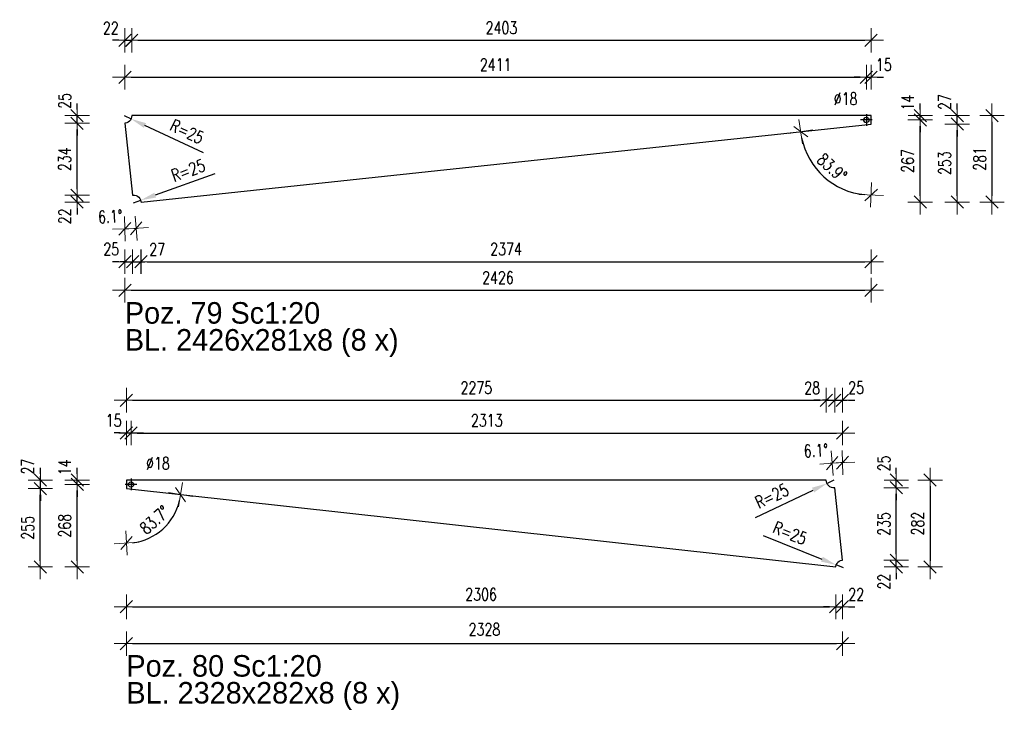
# Model space of a CAD drawing. Header units: millimetres. Extents: x 3515 to 4269, y 13087 to 13548.
# Tile 3 of 20: x 3665 to 3825, y 13237 to 13349. Entities that reach past the tile are written whole.
import ezdxf

# ---------------------------------------------------------------- set-up
doc = ezdxf.new("R2010")
doc.units = ezdxf.units.MM
doc.header["$LTSCALE"] = 10
doc.linetypes.add('MITTE', pattern=[2, 1.25, -0.25, 0.25, -0.25])
doc.layers.get('Defpoints').update_dxf_attribs({"color": 1})
doc.layers.add('PS_DIM', color=4, linetype='Continuous', lineweight=13)
doc.layers.add('PS_SOLID', color=7, linetype='Continuous', lineweight=30)
doc.layers.add('PS_MID', color=5, linetype='MITTE')
doc.layers.add('PS_PLATE', color=1, linetype='Continuous')
doc.styles.add('simplex', font='simplex.shx', dxfattribs={"width": 0.75})
doc.dimstyles.new('1_20_PRZ_DS1-LS20', dxfattribs={"dimtxt": 2, "dimasz": 1, "dimexe": 2, "dimexo": 5, "dimgap": 1, "dimtad": 1, "dimdec": 0, "dimlfac": 20, "dimtxsty": 'simplex', "dimblk": 'dimznak', "dimcen": 2, "dimse1": 1, "dimse2": 1, "dimclrd": 256, "dimclrt": 4, "dimadec": 1, "dimazin": 0, "dimtfac": 1, "dimtdec": 0, "dimtix": 1, "dimtmove": 2, "dimatfit": 3, "dimldrblk": 'dim-grot', "dimfxl": 1, "dimarcsym": 0})
doc.dimstyles.new('średnice', dxfattribs={"dimtxt": 2, "dimasz": 2.5, "dimexe": 1, "dimexo": 1, "dimgap": 1, "dimtad": 1, "dimdec": 0, "dimlfac": 10, "dimtxsty": 'simplex', "dimcen": 2, "dimclrd": 256, "dimclre": 256, "dimclrt": 3, "dimadec": 1, "dimazin": 0, "dimtfac": 1, "dimtdec": 0, "dimtix": 1, "dimtmove": 1, "dimatfit": 0, "dimfxl": 1, "dimarcsym": 0})

# ---------------------------------------------------------------- blocks, each defined once
blk = doc.blocks.new('*D379')
at = {"layer": 'Defpoints', "color": 0, "transparency": 16777216}
for p in [(3683.84, 13319.46), (3685.02, 13319.88)]:
    blk.add_point(p, dxfattribs=at)
at = {"layer": 'PS_DIM', "lineweight": -2, "transparency": 16777216}
for p, q in [((3697.07, 13324.15), (3687.37, 13320.71)), ((3683.84, 13319.46), (3685.02, 13319.88))]:
    blk.add_line(p, q, dxfattribs=at)
at = {"layer": 'PS_DIM', "transparency": 16777216}
blk.add_solid([(3687.23, 13321.1), (3687.51, 13320.32), (3685.02, 13319.88)], dxfattribs=at)
at = {"layer": 'PS_DIM', "color": 4, "transparency": 16777216, "insert": (3692.73, 13324.73), "char_height": 2, "attachment_point": 5, "rotation": 19.5337, "style": 'simplex'}
blk.add_mtext('R=25', dxfattribs=at)
blk = doc.blocks.new('*D380')
at = {"layer": 'Defpoints', "color": 0, "transparency": 16777216}
for p in [(3682.33, 13333.63), (3683.46, 13333.1)]:
    blk.add_point(p, dxfattribs=at)
at = {"layer": 'PS_DIM', "lineweight": -2, "transparency": 16777216}
for p, q in [((3682.33, 13333.63), (3683.46, 13333.1)), ((3695.22, 13327.56), (3685.72, 13332.03))]:
    blk.add_line(p, q, dxfattribs=at)
at = {"layer": 'PS_DIM', "transparency": 16777216}
blk.add_solid([(3685.9, 13332.41), (3685.54, 13331.65), (3683.46, 13333.1)], dxfattribs=at)
at = {"layer": 'PS_DIM', "color": 4, "transparency": 16777216, "insert": (3692.55, 13331.03), "char_height": 2, "attachment_point": 5, "rotation": 334.8003, "style": 'simplex'}
blk.add_mtext('R=25', dxfattribs=at)
blk = doc.blocks.new('dimznak')
at = {"color": 0}
for points in [[(0, 2), (0, -2)], [(-2, 0), (2, 0)]]:
    blk.add_lwpolyline(points, dxfattribs=at)
at = {"color": 2}
blk.add_lwpolyline([(1, 1), (-1, -1)], dxfattribs=at)
blk = doc.blocks.new('*D381')
at = {"layer": 'Defpoints', "color": 0, "transparency": 16777216}
for p in [(3803.74, 13332.25), (3803.74, 13327.23), (3794.21, 13325.81), (3685.08, 13319.59)]:
    blk.add_point(p, dxfattribs=at)
at = {"layer": 'PS_DIM', "lineweight": -2, "transparency": 16777216}
blk.add_arc((3803.74, 13332.25), 11.5, 191.075, 265.017, dxfattribs=at)
for p, rotation in [((3792.3, 13331.03), 98.58347996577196), ((3803.74, 13320.75), 357.5085228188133)]:
    blk.add_blockref('dimznak', p, dxfattribs=dict(at, rotation=rotation))
at = {"layer": 'PS_DIM', "color": 4, "transparency": 16777216, "insert": (3797.39, 13325.19), "char_height": 2, "attachment_point": 5, "rotation": 318.046, "style": 'simplex'}
blk.add_mtext('83.9%%d', dxfattribs=at)
blk = doc.blocks.new('dim-grot')
blk.add_hatch(color=256).paths.add_polyline_path([(0, 0), (-2, 0.5), (-2, -0.5)])
blk.add_lwpolyline([(0, 0), (-2, 0.5), (-2, -0.5), (0, 0)])
blk = doc.blocks.new('*D382')
at = {"layer": 'Defpoints', "color": 0, "transparency": 16777216}
for p in [(3682.46, 13332.39), (3683.71, 13320.7), (3683.71, 13309.9)]:
    blk.add_point(p, dxfattribs=at)
at = {"layer": 'PS_DIM', "lineweight": -2, "transparency": 16777216}
for p, q in [((3681.46, 13309.9), (3680.46, 13309.9)), ((3682.46, 13309.9), (3683.71, 13309.9)), ((3684.71, 13309.9), (3685.71, 13309.9))]:
    blk.add_line(p, q, dxfattribs=at)
blk.add_blockref('dimznak', (3682.46, 13309.9), dxfattribs=at)
at = {"layer": 'PS_DIM', "lineweight": -2, "transparency": 16777216, "rotation": 180}
blk.add_blockref('dimznak', (3683.71, 13309.9), dxfattribs=at)
at = {"layer": 'PS_DIM', "color": 4, "transparency": 16777216, "insert": (3680.24, 13311.94), "char_height": 2, "attachment_point": 5, "style": 'simplex'}
blk.add_mtext('25', dxfattribs=at)
blk = doc.blocks.new('*D386')
at = {"layer": 'Defpoints', "color": 0, "transparency": 16777216}
for p in [(3803.74, 13339.87), (3802.99, 13332.93), (3803.74, 13333.63)]:
    blk.add_point(p, dxfattribs=at)
at = {"layer": 'PS_DIM', "lineweight": -2, "transparency": 16777216}
for p, q in [((3801.99, 13339.87), (3800.99, 13339.87)), ((3802.99, 13339.87), (3803.74, 13339.87)), ((3804.74, 13339.87), (3805.74, 13339.87))]:
    blk.add_line(p, q, dxfattribs=at)
blk.add_blockref('dimznak', (3802.99, 13339.87), dxfattribs=at)
at = {"layer": 'PS_DIM', "lineweight": -2, "transparency": 16777216, "rotation": 180}
blk.add_blockref('dimznak', (3803.74, 13339.87), dxfattribs=at)
at = {"layer": 'PS_DIM', "color": 4, "transparency": 16777216, "insert": (3805.81, 13341.91), "char_height": 2, "attachment_point": 5, "style": 'simplex'}
blk.add_mtext('15', dxfattribs=at)
blk = doc.blocks.new('*D389')
at = {"layer": 'Defpoints', "color": 0, "transparency": 16777216}
for p in [(3802.99, 13332.93), (3803.74, 13333.63), (3811.74, 13333.63)]:
    blk.add_point(p, dxfattribs=at)
at = {"layer": 'PS_DIM', "lineweight": -2, "transparency": 16777216}
for p, q in [((3811.74, 13334.63), (3811.74, 13335.63)), ((3811.74, 13332.93), (3811.74, 13333.63)), ((3811.74, 13331.93), (3811.74, 13330.93))]:
    blk.add_line(p, q, dxfattribs=at)
for p, rotation in [((3811.74, 13333.63), 270), ((3811.74, 13332.93), 90)]:
    blk.add_blockref('dimznak', p, dxfattribs=dict(at, rotation=rotation))
at = {"layer": 'PS_DIM', "color": 4, "transparency": 16777216, "insert": (3809.7, 13335.73), "char_height": 2, "attachment_point": 5, "rotation": 90, "style": 'simplex'}
blk.add_mtext('14', dxfattribs=at)
blk = doc.blocks.new('*D391')
at = {"layer": 'Defpoints', "color": 0, "transparency": 16777216}
for p in [(3803.74, 13333.63), (3817.74, 13333.63), (3803.74, 13332.25)]:
    blk.add_point(p, dxfattribs=at)
at = {"layer": 'PS_DIM', "lineweight": -2, "transparency": 16777216}
for p, q in [((3817.74, 13334.63), (3817.74, 13335.63)), ((3817.74, 13332.25), (3817.74, 13333.63)), ((3817.74, 13331.25), (3817.74, 13330.25))]:
    blk.add_line(p, q, dxfattribs=at)
for p, rotation in [((3817.74, 13333.63), 270), ((3817.74, 13332.25), 90)]:
    blk.add_blockref('dimznak', p, dxfattribs=dict(at, rotation=rotation))
at = {"layer": 'PS_DIM', "color": 4, "transparency": 16777216, "insert": (3815.7, 13335.84), "char_height": 2, "attachment_point": 5, "rotation": 90, "style": 'simplex'}
blk.add_mtext('27', dxfattribs=at)
blk = doc.blocks.new('*X378')
at = {"layer": 'PS_MID', "color": 5, "linetype": 'MITTE'}
for p, q in [((59.89, 7.27), (59.89, 5.37)), ((60.84, 6.32), (58.94, 6.32))]:
    blk.add_line(p, q, dxfattribs=at)
at = {"layer": 'PS_SOLID', "color": 7, "linetype": 'Continuous'}
for p, q in [((-59.62, 6.53), (-59.74, 6.31)), ((-59.55, 6.77), (-59.62, 6.53)), ((-59.52, 7.02), (-59.55, 6.77)), ((59.97, 7.02), (-59.52, 7.02)), ((59.47, 6.47), (59.66, 6.71)), ((59.47, 6.16), (59.47, 6.47)), ((59.66, 6.71), (59.97, 6.76)), ((60.64, 7.02), (59.97, 7.02)), ((59.97, 6.76), (60.23, 6.61)), ((60.23, 6.61), (60.34, 6.32)), ((60.64, 5.65), (60.64, 7.02)), ((-60.58, 5.78), (-60.64, 5.78)), ((-60.64, 5.78), (-59.39, -5.91)), ((-60.33, 5.85), (-60.58, 5.78)), ((-60.11, 5.96), (-60.33, 5.85)), ((-59.91, 6.12), (-60.11, 5.96)), ((-59.74, 6.31), (-59.91, 6.12)), ((-58.02, -7.02), (60.64, 5.65)), ((59.66, 5.93), (59.47, 6.16)), ((59.97, 5.88), (59.66, 5.93)), ((60.23, 6.03), (59.97, 5.88)), ((60.34, 6.32), (60.23, 6.03)), ((-59.39, -5.91), (-59.33, -5.9)), ((-59.33, -5.9), (-59.08, -5.91)), ((-59.08, -5.91), (-58.83, -5.98)), ((-58.83, -5.98), (-58.6, -6.09)), ((-58.6, -6.09), (-58.4, -6.24)), ((-58.4, -6.24), (-58.24, -6.43)), ((-58.24, -6.43), (-58.11, -6.65)), ((-58.11, -6.65), (-58.04, -6.89)), ((-58.04, -6.89), (-58.02, -7.02))]:
    blk.add_line(p, q, dxfattribs=at)
blk = doc.blocks.new('*D393')
at = {"layer": 'Defpoints', "color": 0, "transparency": 16777216}
for p in [(3798.07, 13260.62), (3799.23, 13260.15)]:
    blk.add_point(p, dxfattribs=at)
at = {"layer": 'PS_DIM', "lineweight": -2, "transparency": 16777216}
for p, q in [((3786.2, 13265.38), (3795.75, 13261.55)), ((3799.23, 13260.15), (3798.07, 13260.62))]:
    blk.add_line(p, q, dxfattribs=at)
at = {"layer": 'PS_DIM', "transparency": 16777216}
blk.add_solid([(3795.9, 13261.94), (3795.59, 13261.16), (3798.07, 13260.62)], dxfattribs=at)
at = {"layer": 'PS_DIM', "color": 4, "transparency": 16777216, "insert": (3790.56, 13265.79), "char_height": 2, "attachment_point": 5, "rotation": 338.1217, "style": 'simplex'}
blk.add_mtext('R=25', dxfattribs=at)
blk = doc.blocks.new('*D394')
at = {"layer": 'Defpoints', "color": 0, "transparency": 16777216}
for p in [(3796.58, 13273.86), (3797.71, 13274.4)]:
    blk.add_point(p, dxfattribs=at)
at = {"layer": 'PS_DIM', "lineweight": -2, "transparency": 16777216}
for p, q in [((3797.71, 13274.4), (3796.58, 13273.86)), ((3784.93, 13268.34), (3794.32, 13272.79))]:
    blk.add_line(p, q, dxfattribs=at)
at = {"layer": 'PS_DIM', "transparency": 16777216}
blk.add_solid([(3794.14, 13273.17), (3794.5, 13272.41), (3796.58, 13273.86)], dxfattribs=at)
at = {"layer": 'PS_DIM', "color": 4, "transparency": 16777216, "insert": (3787.6, 13271.82), "char_height": 2, "attachment_point": 5, "rotation": 25.354, "style": 'simplex'}
blk.add_mtext('R=25', dxfattribs=at)
blk = doc.blocks.new('*D395')
at = {"layer": 'Defpoints', "color": 0, "transparency": 16777216}
for p in [(3682.71, 13273.02), (3682.71, 13268.59), (3686.84, 13265.21), (3797.99, 13260.29)]:
    blk.add_point(p, dxfattribs=at)
at = {"layer": 'PS_DIM', "lineweight": -2, "transparency": 16777216}
blk.add_arc((3682.71, 13273.02), 8.84, 276.4854, 347.2114, dxfattribs=at)
for p, rotation in [((3691.49, 13272.05), 80.45409133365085), ((3682.71, 13264.18), 183.2427243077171)]:
    blk.add_blockref('dimznak', p, dxfattribs=dict(at, rotation=rotation))
at = {"layer": 'PS_DIM', "color": 4, "transparency": 16777216, "insert": (3687.27, 13267.93), "char_height": 2, "attachment_point": 5, "rotation": 41.8484, "style": 'simplex'}
blk.add_mtext('83.7%%d', dxfattribs=at)
blk = doc.blocks.new('*D397')
at = {"layer": 'Defpoints', "color": 0, "transparency": 16777216}
for p in [(3683.46, 13282.06), (3682.71, 13274.4), (3683.46, 13273.7)]:
    blk.add_point(p, dxfattribs=at)
at = {"layer": 'PS_DIM', "lineweight": -2, "transparency": 16777216}
for p, q in [((3681.71, 13282.06), (3680.71, 13282.06)), ((3682.71, 13282.06), (3683.46, 13282.06)), ((3684.46, 13282.06), (3685.46, 13282.06))]:
    blk.add_line(p, q, dxfattribs=at)
blk.add_blockref('dimznak', (3682.71, 13282.06), dxfattribs=at)
at = {"layer": 'PS_DIM', "lineweight": -2, "transparency": 16777216, "rotation": 180}
blk.add_blockref('dimznak', (3683.46, 13282.06), dxfattribs=at)
at = {"layer": 'PS_DIM', "color": 4, "transparency": 16777216, "insert": (3680.64, 13284.1), "char_height": 2, "attachment_point": 5, "style": 'simplex'}
blk.add_mtext('15', dxfattribs=at)
blk = doc.blocks.new('*D400')
at = {"layer": 'Defpoints', "color": 0, "transparency": 16777216}
for p in [(3799.09, 13287.38), (3799.09, 13274.4), (3797.84, 13273.16)]:
    blk.add_point(p, dxfattribs=at)
at = {"layer": 'PS_DIM', "lineweight": -2, "transparency": 16777216}
for p, q in [((3796.84, 13287.38), (3795.84, 13287.38)), ((3797.84, 13287.38), (3799.09, 13287.38)), ((3800.09, 13287.38), (3801.09, 13287.38))]:
    blk.add_line(p, q, dxfattribs=at)
blk.add_blockref('dimznak', (3797.84, 13287.38), dxfattribs=at)
at = {"layer": 'PS_DIM', "lineweight": -2, "transparency": 16777216, "rotation": 180}
blk.add_blockref('dimznak', (3799.09, 13287.38), dxfattribs=at)
at = {"layer": 'PS_DIM', "color": 4, "transparency": 16777216, "insert": (3801.31, 13289.42), "char_height": 2, "attachment_point": 5, "style": 'simplex'}
blk.add_mtext('25', dxfattribs=at)
blk = doc.blocks.new('*D402')
at = {"layer": 'Defpoints', "color": 0, "transparency": 16777216}
for p in [(3674.71, 13274.4), (3682.71, 13274.4), (3683.46, 13273.7)]:
    blk.add_point(p, dxfattribs=at)
at = {"layer": 'PS_DIM', "lineweight": -2, "transparency": 16777216}
for p, q in [((3674.71, 13275.4), (3674.71, 13276.4)), ((3674.71, 13273.7), (3674.71, 13274.4)), ((3674.71, 13272.7), (3674.71, 13271.7))]:
    blk.add_line(p, q, dxfattribs=at)
for p, rotation in [((3674.71, 13274.4), 270), ((3674.71, 13273.7), 90)]:
    blk.add_blockref('dimznak', p, dxfattribs=dict(at, rotation=rotation))
at = {"layer": 'PS_DIM', "color": 4, "transparency": 16777216, "insert": (3672.67, 13276.5), "char_height": 2, "attachment_point": 5, "rotation": 90, "style": 'simplex'}
blk.add_mtext('14', dxfattribs=at)
blk = doc.blocks.new('*D404')
at = {"layer": 'Defpoints', "color": 0, "transparency": 16777216}
for p in [(3668.71, 13274.4), (3796.46, 13274.4), (3682.71, 13273.02)]:
    blk.add_point(p, dxfattribs=at)
at = {"layer": 'PS_DIM', "lineweight": -2, "transparency": 16777216}
for p, q in [((3668.71, 13275.4), (3668.71, 13276.4)), ((3668.71, 13273.02), (3668.71, 13274.4)), ((3668.71, 13272.02), (3668.71, 13271.02))]:
    blk.add_line(p, q, dxfattribs=at)
for p, rotation in [((3668.71, 13274.4), 270), ((3668.71, 13273.02), 90)]:
    blk.add_blockref('dimznak', p, dxfattribs=dict(at, rotation=rotation))
at = {"layer": 'PS_DIM', "color": 4, "transparency": 16777216, "insert": (3666.67, 13276.61), "char_height": 2, "attachment_point": 5, "rotation": 90, "style": 'simplex'}
blk.add_mtext('27', dxfattribs=at)
blk = doc.blocks.new('*X392')
at = {"layer": 'PS_MID', "color": 5, "linetype": 'MITTE'}
for p, q in [((-57.44, 7.3), (-57.44, 5.4)), ((-56.49, 6.35), (-58.39, 6.35))]:
    blk.add_line(p, q, dxfattribs=at)
at = {"layer": 'PS_SOLID', "color": 7, "linetype": 'Continuous'}
for p, q in [((-57.37, 7.05), (-58.19, 7.05)), ((-58.19, 7.05), (-58.19, 5.68)), ((-57.87, 6.51), (-57.67, 6.74)), ((-57.87, 6.2), (-57.87, 6.51)), ((-57.67, 6.74), (-57.37, 6.8)), ((55.56, 7.05), (-57.37, 7.05)), ((-57.37, 6.8), (-57.1, 6.64)), ((-57.1, 6.64), (-56.99, 6.35)), ((55.58, 6.8), (55.56, 7.05)), ((55.56, 7.05), (55.56, 7.05)), ((55.66, 6.55), (55.58, 6.8)), ((55.78, 6.33), (55.66, 6.55)), ((-58.19, 5.68), (57.09, -7.05)), ((-57.67, 5.96), (-57.87, 6.2)), ((-57.37, 5.91), (-57.67, 5.96)), ((-57.1, 6.06), (-57.37, 5.91)), ((-56.99, 6.35), (-57.1, 6.06)), ((55.95, 6.14), (55.78, 6.33)), ((56.15, 5.99), (55.95, 6.14)), ((56.38, 5.88), (56.15, 5.99)), ((56.62, 5.82), (56.38, 5.88)), ((56.88, 5.81), (56.62, 5.82)), ((56.94, 5.82), (56.88, 5.81)), ((58.19, -5.95), (56.94, 5.82)), ((57.3, -6.48), (57.46, -6.29)), ((57.46, -6.29), (57.66, -6.13)), ((57.66, -6.13), (57.89, -6.02)), ((57.89, -6.02), (58.13, -5.96)), ((58.13, -5.96), (58.19, -5.95)), ((57.09, -7.05), (57.1, -6.94)), ((57.1, -6.94), (57.18, -6.7)), ((57.18, -6.7), (57.3, -6.48))]:
    blk.add_line(p, q, dxfattribs=at)
blk = doc.blocks.new('*D431')
at = {"layer": 'Defpoints', "color": 0, "transparency": 16777216}
for p in [(3803.74, 13333.63), (3685.08, 13319.59), (3823.39, 13319.59)]:
    blk.add_point(p, dxfattribs=at)
at = {"layer": 'PS_DIM', "lineweight": -2, "transparency": 16777216}
blk.add_line((3823.39, 13332.63), (3823.39, 13320.59), dxfattribs=at)
for p, rotation in [((3823.39, 13333.63), 90), ((3823.39, 13319.59), 270)]:
    blk.add_blockref('dimznak', p, dxfattribs=dict(at, rotation=rotation))
at = {"layer": 'PS_DIM', "color": 4, "transparency": 16777216, "insert": (3821.39, 13326.61), "char_height": 2, "attachment_point": 5, "rotation": 90, "style": 'simplex'}
blk.add_mtext('281', dxfattribs=at)
blk = doc.blocks.new('*D432')
at = {"layer": 'Defpoints', "color": 0, "transparency": 16777216}
for p in [(3683.58, 13345.87), (3683.58, 13333.63), (3682.46, 13332.39)]:
    blk.add_point(p, dxfattribs=at)
at = {"layer": 'PS_DIM', "lineweight": -2, "transparency": 16777216}
for p, q in [((3681.46, 13345.87), (3680.46, 13345.87)), ((3682.46, 13345.87), (3683.58, 13345.87)), ((3684.58, 13345.87), (3685.58, 13345.87))]:
    blk.add_line(p, q, dxfattribs=at)
blk.add_blockref('dimznak', (3682.46, 13345.87), dxfattribs=at)
at = {"layer": 'PS_DIM', "lineweight": -2, "transparency": 16777216, "rotation": 180}
blk.add_blockref('dimznak', (3683.58, 13345.87), dxfattribs=at)
at = {"layer": 'PS_DIM', "color": 4, "transparency": 16777216, "insert": (3680.16, 13347.87), "char_height": 2, "attachment_point": 5, "style": 'simplex'}
blk.add_mtext('22', dxfattribs=at)
blk = doc.blocks.new('*D433')
at = {"layer": 'Defpoints', "color": 0, "transparency": 16777216}
for p in [(3674.69, 13320.7), (3683.71, 13320.7), (3685.08, 13319.59)]:
    blk.add_point(p, dxfattribs=at)
at = {"layer": 'PS_DIM', "lineweight": -2, "transparency": 16777216}
for p, q in [((3674.69, 13321.7), (3674.69, 13322.7)), ((3674.69, 13319.59), (3674.69, 13320.7)), ((3674.69, 13318.59), (3674.69, 13317.59))]:
    blk.add_line(p, q, dxfattribs=at)
for p, rotation in [((3674.69, 13320.7), 270), ((3674.69, 13319.59), 90)]:
    blk.add_blockref('dimznak', p, dxfattribs=dict(at, rotation=rotation))
at = {"layer": 'PS_DIM', "color": 4, "transparency": 16777216, "insert": (3672.69, 13317.27), "char_height": 2, "attachment_point": 5, "rotation": 90, "style": 'simplex'}
blk.add_mtext('22', dxfattribs=at)
blk = doc.blocks.new('*D435')
at = {"layer": 'Defpoints', "color": 0, "transparency": 16777216}
for p in [(3674.69, 13333.63), (3686.78, 13333.63), (3682.46, 13332.39)]:
    blk.add_point(p, dxfattribs=at)
at = {"layer": 'PS_DIM', "lineweight": -2, "transparency": 16777216}
for p, q in [((3674.69, 13334.63), (3674.69, 13335.63)), ((3674.69, 13332.39), (3674.69, 13333.63)), ((3674.69, 13331.39), (3674.69, 13330.39))]:
    blk.add_line(p, q, dxfattribs=at)
for p, rotation in [((3674.69, 13333.63), 270), ((3674.69, 13332.39), 90)]:
    blk.add_blockref('dimznak', p, dxfattribs=dict(at, rotation=rotation))
at = {"layer": 'PS_DIM', "color": 4, "transparency": 16777216, "insert": (3672.69, 13336.02), "char_height": 2, "attachment_point": 5, "rotation": 90, "style": 'simplex'}
blk.add_mtext('25', dxfattribs=at)
blk = doc.blocks.new('*D436')
at = {"layer": 'Defpoints', "color": 0, "transparency": 16777216}
for p in [(3683.71, 13320.7), (3685.08, 13319.59), (3685.08, 13309.9)]:
    blk.add_point(p, dxfattribs=at)
at = {"layer": 'PS_DIM', "lineweight": -2, "transparency": 16777216}
for p, q in [((3682.71, 13309.9), (3681.71, 13309.9)), ((3683.71, 13309.9), (3685.08, 13309.9)), ((3686.08, 13309.9), (3687.08, 13309.9))]:
    blk.add_line(p, q, dxfattribs=at)
blk.add_blockref('dimznak', (3683.71, 13309.9), dxfattribs=at)
at = {"layer": 'PS_DIM', "lineweight": -2, "transparency": 16777216, "rotation": 180}
blk.add_blockref('dimznak', (3685.08, 13309.9), dxfattribs=at)
at = {"layer": 'PS_DIM', "color": 4, "transparency": 16777216, "insert": (3687.71, 13311.9), "char_height": 2, "attachment_point": 5, "style": 'simplex'}
blk.add_mtext('27', dxfattribs=at)
blk = doc.blocks.new('*X437')
at = {"color": 0}
for s, p in [('Poz. 79 Sc1:20', (4420.83, 12711.43)), ('BL. 2426x281x8 (8 x)', (4420.83, 12707.05))]:
    blk.add_text(s, height=3.5, dxfattribs=at).set_placement(p)
blk = doc.blocks.new('*D438')
at = {"layer": 'Defpoints', "color": 0, "transparency": 16777216}
for p in [(3799.09, 13261.39), (3807.84, 13261.39), (3797.99, 13260.29)]:
    blk.add_point(p, dxfattribs=at)
at = {"layer": 'PS_DIM', "lineweight": -2, "transparency": 16777216}
for p, q in [((3807.84, 13262.39), (3807.84, 13263.39)), ((3807.84, 13260.29), (3807.84, 13261.39)), ((3807.84, 13259.29), (3807.84, 13258.29))]:
    blk.add_line(p, q, dxfattribs=at)
for p, rotation in [((3807.84, 13261.39), 270), ((3807.84, 13260.29), 90)]:
    blk.add_blockref('dimznak', p, dxfattribs=dict(at, rotation=rotation))
at = {"layer": 'PS_DIM', "color": 4, "transparency": 16777216, "insert": (3805.84, 13257.9), "char_height": 2, "attachment_point": 5, "rotation": 90, "style": 'simplex'}
blk.add_mtext('22', dxfattribs=at)
blk = doc.blocks.new('*D440')
at = {"layer": 'Defpoints', "color": 0, "transparency": 16777216}
for p in [(3795.17, 13274.4), (3807.84, 13274.4), (3797.84, 13273.16)]:
    blk.add_point(p, dxfattribs=at)
at = {"layer": 'PS_DIM', "lineweight": -2, "transparency": 16777216}
for p, q in [((3807.84, 13275.4), (3807.84, 13276.4)), ((3807.84, 13273.16), (3807.84, 13274.4)), ((3807.84, 13272.16), (3807.84, 13271.16))]:
    blk.add_line(p, q, dxfattribs=at)
for p, rotation in [((3807.84, 13274.4), 270), ((3807.84, 13273.16), 90)]:
    blk.add_blockref('dimznak', p, dxfattribs=dict(at, rotation=rotation))
at = {"layer": 'PS_DIM', "color": 4, "transparency": 16777216, "insert": (3805.84, 13277.12), "char_height": 2, "attachment_point": 5, "rotation": 90, "style": 'simplex'}
blk.add_mtext('25', dxfattribs=at)
blk = doc.blocks.new('*D441')
at = {"layer": 'Defpoints', "color": 0, "transparency": 16777216}
for p in [(3793.39, 13274.4), (3797.99, 13260.29), (3813.32, 13260.29)]:
    blk.add_point(p, dxfattribs=at)
at = {"layer": 'PS_DIM', "lineweight": -2, "transparency": 16777216}
blk.add_line((3813.32, 13273.4), (3813.32, 13261.29), dxfattribs=at)
for p, rotation in [((3813.32, 13274.4), 90), ((3813.32, 13260.29), 270)]:
    blk.add_blockref('dimznak', p, dxfattribs=dict(at, rotation=rotation))
at = {"layer": 'PS_DIM', "color": 4, "transparency": 16777216, "insert": (3811.32, 13267.34), "char_height": 2, "attachment_point": 5, "rotation": 90, "style": 'simplex'}
blk.add_mtext('282', dxfattribs=at)
blk = doc.blocks.new('*D442')
at = {"layer": 'Defpoints', "color": 0, "transparency": 16777216}
for p in [(3797.84, 13287.38), (3796.46, 13274.4), (3797.84, 13273.16)]:
    blk.add_point(p, dxfattribs=at)
at = {"layer": 'PS_DIM', "lineweight": -2, "transparency": 16777216}
for p, q in [((3795.46, 13287.38), (3794.46, 13287.38)), ((3796.46, 13287.38), (3797.84, 13287.38)), ((3798.84, 13287.38), (3799.84, 13287.38))]:
    blk.add_line(p, q, dxfattribs=at)
blk.add_blockref('dimznak', (3796.46, 13287.38), dxfattribs=at)
at = {"layer": 'PS_DIM', "lineweight": -2, "transparency": 16777216, "rotation": 180}
blk.add_blockref('dimznak', (3797.84, 13287.38), dxfattribs=at)
at = {"layer": 'PS_DIM', "color": 4, "transparency": 16777216, "insert": (3794.16, 13289.38), "char_height": 2, "attachment_point": 5, "style": 'simplex'}
blk.add_mtext('28', dxfattribs=at)
blk = doc.blocks.new('*D444')
at = {"layer": 'Defpoints', "color": 0, "transparency": 16777216}
for p in [(3799.09, 13261.39), (3797.99, 13260.29), (3799.09, 13253.82)]:
    blk.add_point(p, dxfattribs=at)
at = {"layer": 'PS_DIM', "lineweight": -2, "transparency": 16777216}
for p, q in [((3796.99, 13253.82), (3795.99, 13253.82)), ((3797.99, 13253.82), (3799.09, 13253.82)), ((3800.09, 13253.82), (3801.09, 13253.82))]:
    blk.add_line(p, q, dxfattribs=at)
blk.add_blockref('dimznak', (3797.99, 13253.82), dxfattribs=at)
at = {"layer": 'PS_DIM', "lineweight": -2, "transparency": 16777216, "rotation": 180}
blk.add_blockref('dimznak', (3799.09, 13253.82), dxfattribs=at)
at = {"layer": 'PS_DIM', "color": 4, "transparency": 16777216, "insert": (3801.32, 13255.82), "char_height": 2, "attachment_point": 5, "style": 'simplex'}
blk.add_mtext('22', dxfattribs=at)
blk = doc.blocks.new('*X445')
at = {"color": 0}
for s, p in [('Poz. 80 Sc1:20', (3946.46, 13196.1)), ('BL. 2328x282x8 (8 x)', (3946.46, 13191.73))]:
    blk.add_text(s, height=3.5, dxfattribs=at).set_placement(p)

msp = doc.modelspace()

# ---------------------------------------------------------------- block references
for name, p in [('*X437', (-738.376, 588.396)), ('*X445', (-263.757, 46.364))]:
    msp.add_blockref(name, p)
at = {"layer": 'PS_DIM'}
for p, rotation in [((3682.459, 13315.225), 181.6692310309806), ((3684.28, 13315.322), 4.422771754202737), ((3797.413, 13277.147), 184.2838661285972), ((3799.095, 13277.237), 1.8081366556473)]:
    msp.add_blockref('dimznak', p, dxfattribs=dict(at, rotation=rotation))
at = {"layer": 'PS_PLATE'}
for name, p in [('*X378', (3743.099, 13326.609)), ('*X392', (3740.901, 13267.342))]:
    msp.add_blockref(name, p, dxfattribs=at)

# ---------------------------------------------------------------- texts
at = {"layer": 'PS_DIM', "char_height": 2, "attachment_point": 7, "style": 'simplex'}
for insert in [(3797.673, 13335.367), (3685.896, 13276.135)]:
    msp.add_mtext('\\A1;%%c18', dxfattribs=dict(at, insert=insert))
at = {"layer": 'PS_DIM', "color": 4, "char_height": 2, "attachment_point": 5, "rotation": 3.046, "style": 'simplex'}
for insert in [(3680.083, 13317.246), (3794.774, 13279.211)]:
    msp.add_mtext('6.1%%d', dxfattribs=dict(at, insert=insert))

# ---------------------------------------------------------------- dimensions: what is measured, and where the dimension line sits
at = {"layer": 'PS_DIM'}
for base, p1, p2, picture, middle in [((3683.576, 13345.87), (3682.459, 13332.39), (3683.576, 13333.628), '*D432', (3680.155, 13347.87)), ((3685.075, 13309.898), (3683.707, 13320.696), (3685.075, 13319.59), '*D436', (3687.706, 13311.898)), ((3797.839, 13287.379), (3796.457, 13274.395), (3797.839, 13273.157), '*D442', (3794.161, 13289.379)), ((3799.095, 13253.825), (3797.991, 13260.289), (3799.095, 13261.39), '*D444', (3801.321, 13255.825))]:
    dim = msp.add_linear_dim(base=base, p1=p1, p2=p2, dimstyle='1_20_PRZ_DS1-LS20', dxfattribs=at)
    dim.commit()
    dim.dimension.update_dxf_attribs({"geometry": picture, "text_midpoint": middle, "dimtype": 128})
for base, p1, p2, location, text in [((3803.738, 13345.87), (3683.576, 13333.628), (3803.738, 13332.255), (3743.657, 13347.91), '2403'), ((3802.988, 13339.87), (3682.459, 13332.39), (3802.988, 13332.928), (3742.724, 13341.91), '2411'), ((3803.738, 13309.898), (3685.062, 13319.716), (3803.738, 13332.255), (3744.4, 13311.938), '2374'), ((3803.738, 13305.264), (3682.459, 13319.59), (3803.738, 13319.59), (3743.099, 13307.304), '2426'), ((3796.457, 13287.379), (3682.707, 13274.395), (3796.457, 13274.389), (3739.582, 13289.419), '2275'), ((3799.095, 13282.057), (3683.457, 13273.695), (3799.095, 13274.395), (3741.276, 13284.097), '2313'), ((3799.095, 13247.825), (3682.707, 13260.289), (3799.095, 13260.289), (3740.901, 13250.138), '2328')]:
    msp.add_linear_dim(base=base, p1=p1, p2=p2, location=location, text=text, dimstyle='1_20_PRZ_DS1-LS20', dxfattribs=at).render()
for base, p1, p2, text, picture, middle in [((3803.738, 13339.87), (3802.988, 13332.928), (3803.738, 13333.628), '15', '*D386', (3805.81, 13341.91)), ((3683.707, 13309.898), (3682.459, 13332.39), (3683.707, 13320.696), '25', '*D382', (3680.244, 13311.938)), ((3799.095, 13287.379), (3797.839, 13273.157), (3799.095, 13274.395), '25', '*D400', (3801.309, 13289.419)), ((3683.457, 13282.057), (3682.707, 13274.395), (3683.457, 13273.695), '15', '*D397', (3680.635, 13284.097))]:
    dim = msp.add_linear_dim(base=base, p1=p1, p2=p2, text=text, dimstyle='1_20_PRZ_DS1-LS20', dxfattribs=at)
    dim.commit()
    dim.dimension.update_dxf_attribs({"geometry": picture, "text_midpoint": middle, "dimtype": 128})
for base, p1, p2, picture, middle in [((3674.687, 13333.628), (3682.459, 13332.39), (3686.781, 13333.628), '*D435', (3672.687, 13336.017)), ((3674.687, 13320.696), (3685.075, 13319.59), (3683.707, 13320.696), '*D433', (3672.687, 13317.272)), ((3807.836, 13274.395), (3797.839, 13273.157), (3795.169, 13274.395), '*D440', (3805.836, 13277.122)), ((3807.836, 13261.39), (3797.991, 13260.289), (3799.095, 13261.39), '*D438', (3805.836, 13257.9))]:
    dim = msp.add_linear_dim(base=base, p1=p1, p2=p2, angle=90, dimstyle='1_20_PRZ_DS1-LS20', dxfattribs=at)
    dim.commit()
    dim.dimension.update_dxf_attribs({"geometry": picture, "text_midpoint": middle, "dimtype": 128})
for base, p1, p2, text, picture, middle in [((3811.738, 13333.628), (3802.988, 13332.928), (3803.738, 13333.628), '14', '*D389', (3809.698, 13335.735)), ((3817.738, 13333.628), (3803.738, 13332.255), (3803.738, 13333.628), '27', '*D391', (3815.698, 13335.842)), ((3668.707, 13274.395), (3682.707, 13273.023), (3796.457, 13274.395), '27', '*D404', (3666.667, 13276.61)), ((3674.707, 13274.395), (3683.457, 13273.695), (3682.707, 13274.395), '14', '*D402', (3672.667, 13276.502))]:
    dim = msp.add_linear_dim(base=base, p1=p1, p2=p2, angle=90, text=text, dimstyle='1_20_PRZ_DS1-LS20', dxfattribs=at)
    dim.commit()
    dim.dimension.update_dxf_attribs({"geometry": picture, "text_midpoint": middle, "dimtype": 128})
for base, p1, p2, picture, middle in [((3823.393, 13319.59), (3803.738, 13333.628), (3685.075, 13319.59), '*D431', (3821.393, 13326.609)), ((3813.32, 13260.289), (3793.391, 13274.395), (3797.991, 13260.289), '*D441', (3811.32, 13267.342))]:
    dim = msp.add_linear_dim(base=base, p1=p1, p2=p2, angle=90, dimstyle='1_20_PRZ_DS1-LS20', dxfattribs=at)
    dim.commit()
    dim.dimension.update_dxf_attribs({"geometry": picture, "text_midpoint": middle})
for base, p1, p2, location, text in [((3811.738, 13332.928), (3685.075, 13319.59), (3802.988, 13332.928), (3809.698, 13326.259), '267'), ((3817.738, 13332.255), (3685.075, 13319.59), (3803.738, 13332.255), (3815.698, 13325.923), '253'), ((3674.707, 13273.695), (3797.991, 13260.289), (3683.457, 13273.695), (3672.667, 13266.992), '268'), ((3668.707, 13273.023), (3797.991, 13260.289), (3682.707, 13273.023), (3666.667, 13266.656), '255')]:
    msp.add_linear_dim(base=base, p1=p1, p2=p2, angle=90, location=location, text=text, dimstyle='1_20_PRZ_DS1-LS20', dxfattribs=at).render()
for base, p1, p2 in [((3674.687, 13332.39), (3683.707, 13320.696), (3682.459, 13332.39)), ((3807.836, 13273.157), (3799.095, 13261.39), (3797.839, 13273.157))]:
    msp.add_linear_dim(base=base, p1=p1, p2=p2, angle=90, dimstyle='1_20_PRZ_DS1-LS20', dxfattribs=at).render()
for center, mpoint, picture, middle in [((3682.326, 13333.628), (3683.457, 13333.096), '*D380', (3691.694, 13329.22)), ((3797.707, 13274.395), (3796.577, 13273.86), '*D394', (3788.452, 13270.01))]:
    dim = msp.add_radius_dim(center=center, mpoint=mpoint, text='R=25', dimstyle='średnice', override={"dimclrt": 4}, dxfattribs=at)
    dim.commit()
    dim.dimension.update_dxf_attribs({"geometry": picture, "text_midpoint": middle, "dimtype": 132})
for base, center, p1, p2, text, picture, middle in [((3794.21, 13325.813), (3803.738, 13332.255), (3685.075, 13319.59), (3803.738, 13327.227), '83.9%%d', '*D381', (3797.386, 13325.188)), ((3686.843, 13265.211), (3682.707, 13273.023), (3682.707, 13268.594), (3797.991, 13260.289), '83.7%%d', '*D395', (3687.269, 13267.928))]:
    dim = msp.add_angular_dim_3p(base=base, center=center, p1=p1, p2=p2, text=text, dimstyle='1_20_PRZ_DS1-LS20', dxfattribs=at)
    dim.commit()
    dim.dimension.update_dxf_attribs({"geometry": picture, "text_midpoint": middle})
for center, mpoint, picture, middle in [((3683.839, 13319.458), (3685.017, 13319.876), '*D379', (3692.729, 13324.735)), ((3799.227, 13260.152), (3798.067, 13260.618), '*D393', (3790.56, 13265.788))]:
    dim = msp.add_radius_dim(center=center, mpoint=mpoint, text='R=25', dimstyle='średnice', override={"dimclrt": 4}, dxfattribs=at)
    dim.commit()
    dim.dimension.update_dxf_attribs({"geometry": picture, "text_midpoint": middle})
msp.add_linear_dim(base=(3797.991, 13253.825), p1=(3682.707, 13273.023), p2=(3797.991, 13260.289), dimstyle='1_20_PRZ_DS1-LS20', dxfattribs=at).render()

doc.saveas('drawing.dxf')
